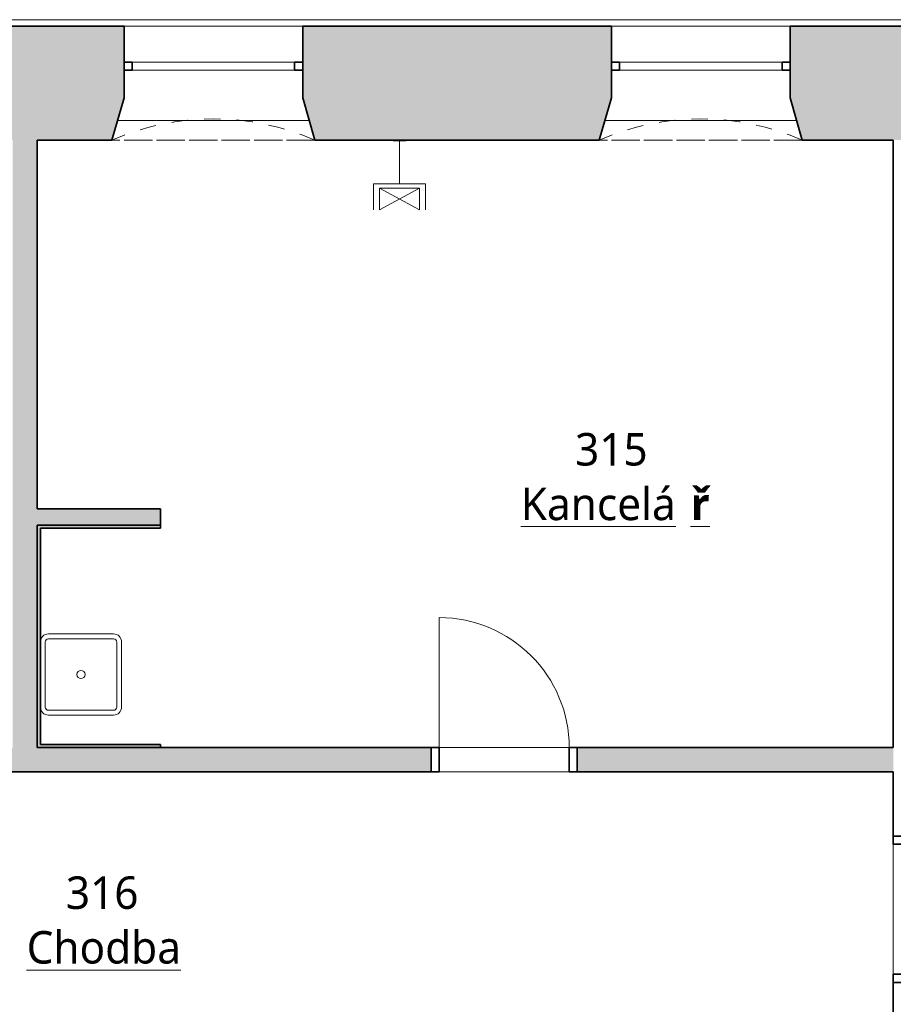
# Model space of a CAD drawing. Header units: metres. Extents: x -0.2 to 44.7, y -1.1 to 28.
# Tile 10 of 11: x 28.6 to 34, y 8.7 to 14.8. Entities that reach past the tile are written whole.
import ezdxf

# ---------------------------------------------------------------- set-up
doc = ezdxf.new("R2010")
doc.units = ezdxf.units.M
doc.linetypes.add('AV - Cerch_ 1 tecka 4mm', pattern=[0.006, 0.004, -0.001, 0, -0.001])
doc.layers.add('AV-MISTNOSTI', color=5, linetype='Continuous', lineweight=5, true_color=0x0000ff)
doc.layers.add('AV-TEXTY', color=5, linetype='Continuous', lineweight=13, true_color=0x0000ff)
for name, color, linetype, lineweight in [('AV-SRAFY', 7, 'Continuous', 35), ('AV-STAVBA', 7, 'Continuous', 18), ('AV-VYBAVENI', 7, 'Continuous', 18)]:
    doc.layers.add(name, color=color, linetype=linetype, lineweight=lineweight)
doc.styles.add('Trebuchet MS_B', font='trebuc.ttf', dxfattribs={"height": 0.2})

# ---------------------------------------------------------------- blocks, each defined once
blk = doc.blocks.new('DO_1-P_Ocel_ - 800x1970_150-917843-3NP')
at = {"layer": 'AV-STAVBA', "color": 254, "true_color": 0xcccccc}
for p, q in [((-0.4, 0.875), (-0.4, 0.075)), ((-0.4, 0.075), (0.4, 0.075)), ((-0.4, -0.075), (0.4, -0.075))]:
    blk.add_line(p, q, dxfattribs=at)
at = {"layer": 'AV-STAVBA', "color": 254, "linetype": 'AV - Cerch_ 1 tecka 4mm', "true_color": 0xcccccc}
for p, q in [((-0.45, 0.075), (0.45, 0.075)), ((-0.4, 0.075), (0.4, 0.075)), ((-0.45, -0.075), (0.45, -0.075)), ((-0.4, -0.075), (0.4, -0.075))]:
    blk.add_line(p, q, dxfattribs=at)
at = {"layer": 'AV-STAVBA', "color": 254, "lineweight": 35, "true_color": 0xcccccc}
for p, q in [((-0.4, 0.075), (-0.45, 0.075)), ((-0.45, 0.075), (-0.45, -0.075)), ((-0.4, -0.075), (-0.4, 0.075)), ((0.45, 0.075), (0.4, 0.075)), ((0.4, 0.075), (0.4, -0.075)), ((0.45, -0.075), (0.45, 0.075)), ((-0.45, -0.075), (-0.4, -0.075)), ((0.4, -0.075), (0.45, -0.075))]:
    blk.add_line(p, q, dxfattribs=at)
at = {"layer": 'AV-STAVBA', "color": 254, "true_color": 0xcccccc}
blk.add_arc((-0.4, 0.075), 0.8, 0, 90, dxfattribs=at)
blk = doc.blocks.new('DO_1-L_Ocel_ - 800x1970_150-925843-3NP')
at = {"layer": 'AV-STAVBA', "color": 254, "true_color": 0xcccccc}
for p, q in [((0.4, 0.875), (0.4, 0.075)), ((-0.4, 0.075), (0.4, 0.075)), ((-0.4, -0.075), (0.4, -0.075))]:
    blk.add_line(p, q, dxfattribs=at)
at = {"layer": 'AV-STAVBA', "color": 254, "linetype": 'AV - Cerch_ 1 tecka 4mm', "true_color": 0xcccccc}
for p, q in [((-0.45, 0.075), (0.45, 0.075)), ((-0.4, 0.075), (0.4, 0.075)), ((-0.45, -0.075), (0.45, -0.075)), ((-0.4, -0.075), (0.4, -0.075))]:
    blk.add_line(p, q, dxfattribs=at)
at = {"layer": 'AV-STAVBA', "color": 254, "lineweight": 35, "true_color": 0xcccccc}
for p, q in [((-0.4, 0.075), (-0.45, 0.075)), ((-0.45, 0.075), (-0.45, -0.075)), ((-0.4, -0.075), (-0.4, 0.075)), ((0.45, 0.075), (0.4, 0.075)), ((0.4, 0.075), (0.4, -0.075)), ((0.45, -0.075), (0.45, 0.075)), ((-0.45, -0.075), (-0.4, -0.075)), ((0.4, -0.075), (0.45, -0.075))]:
    blk.add_line(p, q, dxfattribs=at)
at = {"layer": 'AV-STAVBA', "color": 254, "true_color": 0xcccccc}
blk.add_arc((0.4, 0.075), 0.8, 90, 180, dxfattribs=at)
blk = doc.blocks.new('WI_2-2_bez středního sloupku - 1100x2250-1235385-3NP')
at = {"layer": 'AV-STAVBA', "color": 254, "linetype": 'AV - Cerch_ 1 tecka 4mm', "lineweight": 13, "true_color": 0xcccccc}
for p, q in [((0.55, 0.35), (-0.55, 0.35)), ((0.55, -0.35), (-0.55, -0.35))]:
    blk.add_line(p, q, dxfattribs=at)
at = {"layer": 'AV-STAVBA', "color": 254, "lineweight": 35, "true_color": 0xcccccc}
for p, q in [((-0.5, 0.13), (-0.55, 0.13)), ((-0.5, 0.08), (-0.5, 0.13)), ((0.55, 0.13), (0.5, 0.13)), ((0.5, 0.13), (0.5, 0.08)), ((-0.55, 0.08), (-0.5, 0.08)), ((0.5, 0.08), (0.55, 0.08))]:
    blk.add_line(p, q, dxfattribs=at)
at = {"layer": 'AV-STAVBA', "color": 254, "true_color": 0xcccccc}
for p, q in [((-0.5, 0.13), (0.5, 0.13)), ((0.5, 0.08), (-0.5, 0.08))]:
    blk.add_line(p, q, dxfattribs=at)
blk = doc.blocks.new('GM_Nika se zkoseným ostěním a klenutým nadpražím - 1050x2400-1236735-3NP')
at = {"layer": 'AV-STAVBA', "color": 254, "linetype": 'AV - Cerch_ 1 tecka 4mm', "lineweight": 13, "true_color": 0xcccccc}
for p, q in [((0.55, 0.35), (-0.55, 0.35)), ((0.625, -0.35), (-0.625, -0.35))]:
    blk.add_line(p, q, dxfattribs=at)
blk.add_arc((0, -1.7821), 1.5625, 66.42182, 113.57818, dxfattribs=at)
blk = doc.blocks.new('GM_Nika_zkosené ostění - v800-1258030-3NP')
at = {"layer": 'AV-STAVBA', "color": 254, "linetype": 'AV - Cerch_ 1 tecka 4mm', "lineweight": 13, "true_color": 0xcccccc}
blk.add_line((-0.5, 0.35), (0.75, 0.35), dxfattribs=at)
blk = doc.blocks.new('Koncepční dřez - Dřez-V1-3NP')
at = {"layer": 'AV-VYBAVENI', "color": 254, "true_color": 0xcccccc}
for p, q in [((-0.2, 0.25), (0.2, 0.25)), ((-0.22, 0.2), (-0.22, -0.2)), ((0.2, 0.22), (-0.2, 0.22)), ((0.22, -0.2), (0.22, 0.2)), ((0.25, 0.2), (0.25, -0.2)), ((-0.2, -0.22), (0.2, -0.22)), ((-0.2, -0.25), (0.2, -0.25))]:
    blk.add_line(p, q, dxfattribs=at)
blk.add_circle((0, 0), 0.025, dxfattribs=at)
for centre, radius, start, end in [((-0.2, 0.2), 0.05, 90, 180), ((0.2, 0.2), 0.05, 360, 90), ((-0.2, 0.2), 0.02, 90, 180), ((0.2, 0.2), 0.02, 360, 90), ((-0.2, -0.2), 0.05, 180, 270), ((-0.2, -0.2), 0.02, 180, 270), ((0.2, -0.2), 0.02, 270, 360), ((0.2, -0.2), 0.05, 270, 360)]:
    blk.add_arc(centre, radius, start, end, dxfattribs=at)
blk = doc.blocks.new('Řísma 2NP_ vnitroblok - Řísma 2NP_ vnitroblok-1646675-3NP')
at = {"layer": 'AV-STAVBA', "color": 254, "true_color": 0xcccccc}
for p, q in [((25.2351, 14.789), (39.7648, 14.789)), ((30.3798, 14.7482), (29.2798, 14.7482)), ((33.3798, 14.7482), (32.2798, 14.7482))]:
    blk.add_line(p, q, dxfattribs=at)
blk = doc.blocks.new('D0089 - 1514 - OÚPSŘ_Benešova_rvt-1-3NP')
at = {"layer": 'AV-SRAFY', "lineweight": 5, "true_color": 0xcccccc}
h = blk.add_hatch(color=254, dxfattribs=at)
h.paths.add_polyline_path([(39.2348, 14.0482), (39.2348, 14.7482), (38.5248, 14.7482), (38.5248, 14.3082), (38.5998, 14.0482)])
h.paths.add_polyline_path([(35.7548, 14.0482), (37.3498, 14.0482), (37.4248, 14.3082), (37.4248, 14.7482), (35.6798, 14.7482), (35.6798, 14.3082)])
h.paths.add_polyline_path([(24.9948, 14.0482), (26.0848, 14.0482), (26.0848, 14.7482), (24.8748, 14.7482), (24.8748, 14.0482), (24.9748, 14.0482)])
h.paths.add_polyline_path([(24.4114, 14.0482), (24.4248, 14.0482), (24.4248, 14.7482), (23.8998, 14.7482), (23.8998, 14.0482), (23.9798, 14.0482)])
h.paths.add_polyline_path([(34.5048, 14.0482), (34.5798, 14.3082), (34.5798, 14.7482), (33.3798, 14.7482), (33.3798, 14.3082), (33.4548, 14.0482), (34.1648, 14.0482)])
h.paths.add_polyline_path([(27.5148, 14.0482), (29.2048, 14.0482), (29.2798, 14.3082), (29.2798, 14.7482), (27.5148, 14.7482), (27.5148, 14.3482)])
h.paths.add_polyline_path([(32.2048, 14.0482), (32.2798, 14.3082), (32.2798, 14.7482), (30.3798, 14.7482), (30.3798, 14.3082), (30.4548, 14.0482), (31.4843, 14.0482)])
h.paths.add_polyline_path([(22.8848, 14.0482), (23.1998, 14.0482), (23.1998, 14.7482), (22.6548, 14.7482), (22.6548, 14.0482), (22.8048, 14.0482)])
h.paths.add_polyline_path([(21.6448, 14.0482), (22.2048, 14.0482), (22.2048, 14.7482), (20.9048, 14.7482), (20.9048, 14.2982), (20.9798, 14.0482), (21.3801, 14.0482)])
h.paths.add_polyline_path([(18.5298, 14.0482), (18.6048, 14.2982), (18.6048, 14.7482), (17.7648, 14.7482), (17.7648, 14.0482), (18.3489, 14.0482)])
h.paths.add_polyline_path([(19.6048, 14.2982), (19.9048, 14.2982), (19.9048, 14.7482), (19.6048, 14.7482)])
at = {"layer": 'AV-SRAFY', "lineweight": 18, "true_color": 0xcccccc}
for points in [[(28.7448, 10.3082), (28.7448, 14.0482), (28.5948, 14.0482), (28.5948, 10.3082)], [(29.5048, 11.6782), (29.5048, 11.7782), (28.7448, 11.7782), (28.7448, 11.6782)], [(28.7648, 11.6582), (29.5048, 11.6582), (29.5048, 11.6782), (28.7448, 11.6782), (28.7448, 11.6582)], [(28.7648, 10.3082), (28.7648, 11.6582), (28.7448, 11.6582), (28.7448, 10.3082)], [(28.7648, 10.3082), (29.5048, 10.3082), (29.5048, 10.3282), (28.7648, 10.3282)]]:
    blk.add_hatch(color=254, dxfattribs=at).paths.add_polyline_path(points)
h = blk.add_hatch(color=254, dxfattribs=at)
h.paths.add_polyline_path([(31.1698, 10.1582), (31.1698, 10.3082), (27.9748, 10.3082), (27.9748, 10.1582), (29.4635, 10.1582)])
h.paths.add_polyline_path([(34.0148, 10.1582), (34.0148, 10.3082), (32.0698, 10.3082), (32.0698, 10.1582)])
h.paths.add_polyline_path([(23.401, 10.1582), (24.3348, 10.1582), (24.3348, 10.3082), (23.2148, 10.3082), (23.2148, 10.1582)])
h.paths.add_polyline_path([(25.1348, 10.1582), (27.1748, 10.1582), (27.1748, 10.3082), (25.1348, 10.3082)])
h.paths.add_polyline_path([(21.7948, 10.1582), (22.4148, 10.1582), (22.4148, 10.3082), (21.7948, 10.3082)])
at = {"layer": 'AV-STAVBA', "color": 254, "lineweight": 35, "true_color": 0xcccccc}
for p, q in [((29.2798, 14.7482), (27.5148, 14.7482)), ((29.2798, 14.3082), (29.2798, 14.7482)), ((32.2798, 14.7482), (30.3798, 14.7482)), ((30.3798, 14.3082), (30.3798, 14.7482)), ((32.2798, 14.3082), (32.2798, 14.7482)), ((33.3798, 14.7482), (34.5798, 14.7482)), ((33.3798, 14.3082), (33.3798, 14.7482)), ((29.2048, 14.0482), (29.2798, 14.3082)), ((30.4548, 14.0482), (30.3798, 14.3082)), ((32.2048, 14.0482), (32.2798, 14.3082)), ((33.4548, 14.0482), (33.3798, 14.3082)), ((29.2048, 14.0482), (28.7448, 14.0482)), ((28.7448, 11.7782), (28.7448, 14.0482)), ((30.4548, 14.0482), (32.2048, 14.0482)), ((33.4548, 14.0482), (34.0148, 14.0482)), ((34.0148, 14.0482), (34.0148, 10.3082)), ((29.5048, 11.7782), (28.7448, 11.7782)), ((29.5048, 11.6782), (29.5048, 11.7782)), ((28.7448, 10.3082), (28.7448, 11.6782)), ((28.7448, 11.6782), (29.5048, 11.6782)), ((29.5048, 11.6782), (28.7448, 11.6782)), ((28.7448, 11.6782), (28.7448, 11.6582)), ((28.7448, 11.6582), (28.7448, 10.3082)), ((28.7648, 11.6582), (29.5048, 11.6582)), ((28.7648, 10.3282), (28.7648, 11.6582)), ((29.5048, 11.6582), (29.5048, 11.6782)), ((31.1698, 10.3082), (28.7448, 10.3082)), ((28.7448, 10.3082), (28.7648, 10.3082)), ((29.5048, 10.3282), (28.7648, 10.3282)), ((28.7648, 10.3082), (29.5048, 10.3082)), ((29.5048, 10.3082), (29.5048, 10.3282)), ((31.1698, 10.1582), (31.1698, 10.3082)), ((34.0148, 10.3082), (32.0698, 10.3082)), ((32.0698, 10.3082), (32.0698, 10.1582)), ((27.9748, 10.1582), (31.1698, 10.1582)), ((32.0698, 10.1582), (34.0148, 10.1582)), ((34.0148, 10.1582), (34.0148, 9.7632)), ((34.0148, 9.7632), (34.1648, 9.7632)), ((34.1648, 8.8632), (34.0148, 8.8632)), ((34.0148, 8.8632), (34.0148, 8.3782))]:
    blk.add_line(p, q, dxfattribs=at)
at = {"layer": 'AV-STAVBA', "color": 254, "true_color": 0xcccccc}
for p, q in [((29.2394, 14.1682), (30.4202, 14.1682)), ((32.2394, 14.1682), (33.4202, 14.1682)), ((31.2198, 10.3082), (32.0198, 10.3082)), ((32.0198, 10.1582), (31.2198, 10.1582)), ((34.0148, 8.9132), (34.0148, 9.7132))]:
    blk.add_line(p, q, dxfattribs=at)
at = {"layer": 'AV-STAVBA', "color": 254, "lineweight": 18, "true_color": 0xcccccc}
for name, p in [('Řísma 2NP_ vnitroblok - Řísma 2NP_ vnitroblok-1646675-3NP', (0, 0)), ('GM_Nika se zkoseným ostěním a klenutým nadpražím - 1050x2400-1236735-3NP', (29.8298, 14.3982)), ('WI_2-2_bez středního sloupku - 1100x2250-1235385-3NP', (29.8298, 14.3982)), ('GM_Nika se zkoseným ostěním a klenutým nadpražím - 1050x2400-1236735-3NP', (32.8298, 14.3982)), ('WI_2-2_bez středního sloupku - 1100x2250-1235385-3NP', (32.8298, 14.3982)), ('DO_1-P_Ocel_ - 800x1970_150-917843-3NP', (31.6198, 10.2332))]:
    blk.add_blockref(name, p, dxfattribs=at)
for name, p, rotation in [('GM_Nika_zkosené ostění - v800-1258030-3NP', (29.9548, 14.3982), 180), ('GM_Nika_zkosené ostění - v800-1258030-3NP', (32.9548, 14.3982), 180), ('DO_1-L_Ocel_ - 800x1970_150-925843-3NP', (34.0898, 9.3132), 269.9999999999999)]:
    blk.add_blockref(name, p, dxfattribs=dict(at, rotation=rotation))
at = {"layer": 'AV-VYBAVENI', "color": 254, "lineweight": 18, "true_color": 0xcccccc}
blk.add_blockref('Koncepční dřez - Dřez-V1-3NP', (29.0148, 10.7582), dxfattribs=at)
blk = doc.blocks.new('EF_Datová zásuvka - 2 vývody-835357-3NP')
at = {"layer": 'AV-STAVBA'}
for p, q in [((0.2248, 13.4037), (0.2298, 13.4037)), ((0.2298, 13.4037), (0.2298, 13.3237)), ((0.2298, 13.3337), (0.2298, 13.3937)), ((0.2298, 13.3937), (0.2298, 13.3337)), ((0.2298, 13.3717), (0.2298, 13.3817)), ((0.2298, 13.3817), (0.2298, 13.3717)), ((0.2298, 13.3457), (0.2298, 13.3557)), ((0.2298, 13.3557), (0.2298, 13.3457)), ((0.2298, 13.3237), (0.2248, 13.3237))]:
    blk.add_line(p, q, dxfattribs=at)

msp = doc.modelspace()

# ---------------------------------------------------------------- linework, layer by layer
at = {"layer": 'AV-TEXTY', "lineweight": 5}
for p, q in [((30.9754, 13.7782), (30.9754, 14.0482)), ((30.8154, 13.7782), (30.8154, 13.6182)), ((30.9754, 13.7782), (30.8154, 13.7782)), ((30.9754, 13.7782), (31.1354, 13.7782)), ((31.1354, 13.7782), (31.1354, 13.6182)), ((30.8524, 13.6182), (31.0984, 13.7512)), ((31.0984, 13.6182), (30.8524, 13.7512)), ((30.8524, 13.7512), (30.8524, 13.6182)), ((31.0984, 13.7512), (30.8524, 13.7512)), ((31.0984, 13.6182), (31.0984, 13.7512))]:
    msp.add_line(p, q, dxfattribs=at)

# ---------------------------------------------------------------- block references
at = {"lineweight": 5}
msp.add_blockref('D0089 - 1514 - OÚPSŘ_Benešova_rvt-1-3NP', (0, 0), dxfattribs=at)
at = {"layer": 'AV-STAVBA', "rotation": 269.9999999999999}
msp.add_blockref('EF_Datová zásuvka - 2 vývody-835357-3NP', (17.6118, 14.273), dxfattribs=at)

# ---------------------------------------------------------------- texts
at = {"layer": 'AV-MISTNOSTI', "char_height": 0.2, "attachment_point": 1, "style": 'Trebuchet MS_B'}
for s, insert, width in [('315', (32.0559, 12.2447), 0.601266), ('\\LKancelá', (31.7219, 11.9084), 1.266666), ('\\L\\fTrebuchet MS|b1|i0|c238|p34|;\\Lř', (32.767, 11.9084), 0.144304), ('316', (28.9218, 9.5153), 0.601266), ('\\LChodba', (28.6803, 9.179), 1.186497)]:
    msp.add_mtext(s, dxfattribs=dict(at, insert=insert, width=width))

doc.saveas('drawing.dxf')
